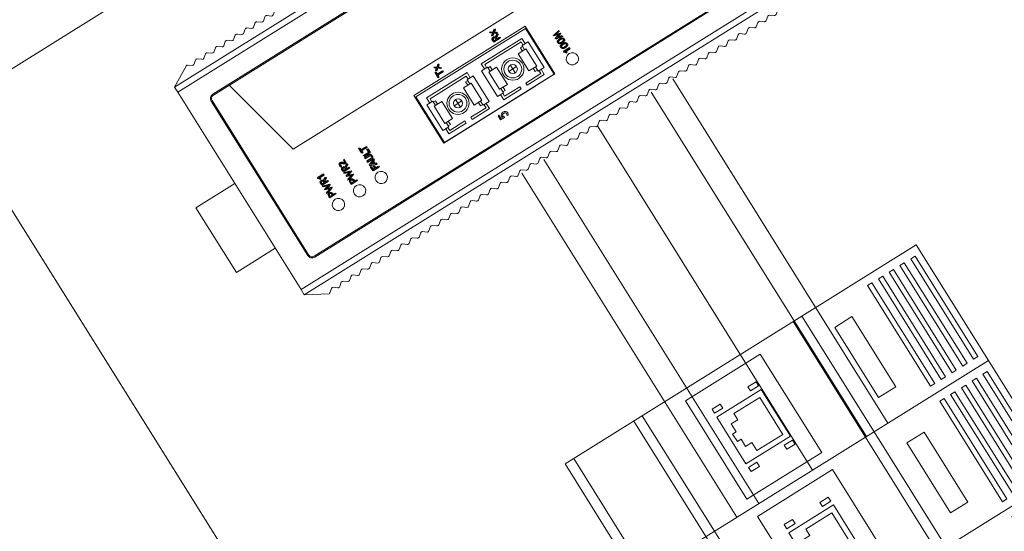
# Model space of a CAD drawing. Header units: metres. Extents: x 0 to 8443948, y 0 to 5887002.
# Tile 234 of 256: x 8443850.69 to 8443862.87, y 5886673.99 to 5886680.32. Entities that reach past the tile are written whole.
import ezdxf
from ezdxf.enums import TextEntityAlignment as Align

# ---------------------------------------------------------------- set-up
doc = ezdxf.new("R2010")
doc.units = ezdxf.units.M
doc.header["$MEASUREMENT"] = 0
doc.linetypes.add('DASHED', pattern=[19.05, 12.7, -6.35])
doc.layers.get('0').update_dxf_attribs({"color": 250, "linetype": 'CONTINUOUS', "lineweight": 5})
doc.layers.add('___H_1', color=160, linetype='CONTINUOUS')
doc.layers.add('RACK', color=7, linetype='CONTINUOUS', lineweight=5, transparency=0.75)
doc.layers.add('światłowód', color=7, linetype='DASHED', lineweight=30)
doc.styles.add('romans', font='romans.shx')
doc.styles.get("Standard").update_dxf_attribs({"font": 'Working1250', "width": 0.75})

# ---------------------------------------------------------------- blocks, each defined once
blk = doc.blocks.new('RJ45DIN')
at = {"color": 0, "linetype": 'Continuous'}
for p, q in [((5460.15, 2751.09), (5459.2, 2751.09)), ((5460.15, 2751.09), (5459.2, 2751.09)), ((5459.2, 2749.18), (5459.2, 2751.09)), ((5459.2, 2749.18), (5459.2, 2751.09)), ((5460.15, 2749.18), (5460.15, 2751.09)), ((5460.15, 2749.18), (5460.15, 2751.09)), ((5472.73, 2751.09), (5472.73, 2749.18)), ((5473.69, 2751.09), (5472.73, 2751.09)), ((5472.73, 2751.09), (5472.73, 2749.18)), ((5473.69, 2751.09), (5472.73, 2751.09)), ((5473.69, 2749.18), (5473.69, 2751.09)), ((5473.69, 2749.18), (5473.69, 2751.09)), ((5459.2, 2749.18), (5460.15, 2749.18)), ((5459.2, 2749.18), (5460.15, 2749.18)), ((5472.73, 2749.18), (5473.69, 2749.18)), ((5472.73, 2749.18), (5473.69, 2749.18)), ((5460.15, 2742.81), (5459.2, 2742.81)), ((5460.15, 2742.81), (5459.2, 2742.81)), ((5459.2, 2740.89), (5459.2, 2742.81)), ((5459.2, 2740.89), (5459.2, 2742.81)), ((5460.15, 2740.89), (5460.15, 2742.81)), ((5460.15, 2740.89), (5460.15, 2742.81)), ((5472.73, 2742.81), (5472.73, 2740.89)), ((5473.69, 2742.81), (5472.73, 2742.81)), ((5472.73, 2742.81), (5472.73, 2740.89)), ((5473.69, 2742.81), (5472.73, 2742.81)), ((5473.69, 2740.89), (5473.69, 2742.81)), ((5473.69, 2740.89), (5473.69, 2742.81)), ((5459.2, 2740.89), (5460.15, 2740.89)), ((5459.2, 2740.89), (5460.15, 2740.89)), ((5472.73, 2740.89), (5473.69, 2740.89)), ((5472.73, 2740.89), (5473.69, 2740.89))]:
    blk.add_line(p, q, dxfattribs=at)
at = {"color": 0}
for points in [[(5453.04, 2792.07), (5453.04, 2710.67), (5479.84, 2710.67), (5479.84, 2792.07), (5453.04, 2792.07)], [(5453.04, 2765.57), (5479.84, 2765.57)], [(5453.04, 2763.57), (5479.84, 2763.57)], [(5455.04, 2754.67), (5477.84, 2754.67), (5477.84, 2737.32), (5455.04, 2737.32), (5455.04, 2754.67)], [(5453.04, 2728.57), (5479.84, 2728.57)], [(5453.04, 2726.57), (5479.84, 2726.57)], [(5453.04, 2712.67), (5479.84, 2712.67)]]:
    blk.add_lwpolyline(points, dxfattribs=at)
for points in [[(5454.78, 2790.72), (5478.11, 2790.72), (5478.11, 2789.72), (5454.78, 2789.72)], [(5454.78, 2788.22), (5478.11, 2788.22), (5478.11, 2787.22), (5454.78, 2787.22)], [(5454.78, 2785.72), (5478.11, 2785.72), (5478.11, 2784.72), (5454.78, 2784.72)], [(5454.78, 2783.22), (5478.11, 2783.22), (5478.11, 2782.22), (5454.78, 2782.22)], [(5454.78, 2780.72), (5478.11, 2780.72), (5478.11, 2779.72), (5454.78, 2779.72)], [(5458.32, 2773.87), (5474.57, 2773.87), (5474.57, 2769.87), (5458.32, 2769.87)]]:
    blk.add_lwpolyline(points, close=True, dxfattribs=at)
at = {"layer": 'RACK', "color": 0, "linetype": 'Continuous'}
for p, q in [((5471.86, 2751.16), (5461.03, 2751.16)), ((5461.03, 2751.16), (5461.03, 2740.82)), ((5470.77, 2750.06), (5462.21, 2750.06)), ((5462.21, 2750.06), (5462.21, 2744.06)), ((5470.77, 2744.06), (5470.77, 2750.06)), ((5471.86, 2740.82), (5471.86, 2751.16)), ((5462.21, 2744.06), (5463.68, 2744.06)), ((5463.68, 2744.06), (5463.68, 2742.56)), ((5468.89, 2744.06), (5470.77, 2744.06)), ((5468.89, 2742.56), (5468.89, 2744.06)), ((5463.68, 2742.56), (5465.51, 2742.56)), ((5465.51, 2742.56), (5465.51, 2741.73)), ((5467.25, 2741.73), (5467.25, 2742.6)), ((5467.25, 2742.6), (5468.89, 2742.56)), ((5461.03, 2740.82), (5471.86, 2740.82)), ((5465.51, 2741.73), (5467.25, 2741.73))]:
    blk.add_line(p, q, dxfattribs=at)
blk = doc.blocks.new('A$C025A22F5')
for p, q in [((4.25, 3.59), (0, 1.19)), ((4.46, 3.53), (5.19, 2.97)), ((5.62, 2.96), (6.33, 3.52)), ((6.76, 3.53), (7.49, 2.97)), ((7.92, 2.96), (8.63, 3.52)), ((9.06, 3.53), (9.79, 2.97)), ((10.22, 2.96), (10.93, 3.52)), ((11.36, 3.53), (12.09, 2.97)), ((12.52, 2.96), (13.23, 3.52)), ((13.66, 3.53), (14.39, 2.97)), ((14.82, 2.96), (15.53, 3.52)), ((15.96, 3.53), (16.69, 2.97)), ((17.12, 2.96), (17.83, 3.52)), ((18.26, 3.53), (18.99, 2.97)), ((19.42, 2.96), (20.13, 3.52)), ((20.56, 3.53), (21.29, 2.97)), ((21.72, 2.96), (22.43, 3.52)), ((22.86, 3.53), (23.59, 2.97)), ((24.02, 2.96), (24.73, 3.52)), ((25.16, 3.53), (25.89, 2.97)), ((26.32, 2.96), (27.03, 3.52)), ((27.46, 3.53), (28.19, 2.97)), ((28.62, 2.96), (29.33, 3.52)), ((29.76, 3.53), (30.49, 2.97)), ((30.92, 2.96), (31.63, 3.52)), ((32.06, 3.53), (32.79, 2.97)), ((33.22, 2.96), (33.93, 3.52)), ((34.36, 3.53), (35.09, 2.97)), ((35.52, 2.96), (36.23, 3.52)), ((36.66, 3.53), (37.39, 2.97)), ((37.82, 2.96), (38.53, 3.52)), ((38.96, 3.53), (39.69, 2.97)), ((40.12, 2.96), (40.83, 3.52)), ((41.26, 3.53), (41.99, 2.97)), ((42.42, 2.96), (43.13, 3.52)), ((43.56, 3.53), (44.29, 2.97)), ((44.72, 2.96), (45.43, 3.52)), ((45.86, 3.53), (46.59, 2.97)), ((47.02, 2.96), (47.73, 3.52)), ((48.16, 3.53), (48.89, 2.97)), ((49.32, 2.96), (50.03, 3.52)), ((50.46, 3.53), (51.19, 2.97)), ((51.62, 2.96), (52.33, 3.52)), ((52.76, 3.53), (53.49, 2.97)), ((53.92, 2.96), (54.63, 3.52)), ((55.06, 3.53), (55.79, 2.97)), ((56.22, 2.96), (56.93, 3.52)), ((57.36, 3.53), (58.09, 2.97)), ((58.52, 2.96), (59.23, 3.52)), ((59.66, 3.53), (60.39, 2.97)), ((60.82, 2.96), (61.53, 3.52)), ((61.96, 3.53), (62.69, 2.97)), ((63.12, 2.96), (63.83, 3.52)), ((64.26, 3.53), (64.99, 2.97)), ((65.42, 2.96), (66.13, 3.52)), ((66.56, 3.53), (67.29, 2.97)), ((67.72, 2.96), (68.43, 3.52)), ((68.86, 3.53), (69.59, 2.97)), ((70.02, 2.96), (70.73, 3.52)), ((71.16, 3.53), (71.89, 2.97)), ((72.32, 2.96), (73.03, 3.52)), ((73.46, 3.53), (74.19, 2.97)), ((74.62, 2.96), (75.33, 3.52)), ((75.76, 3.53), (76.49, 2.97)), ((76.92, 2.96), (77.63, 3.52)), ((78.06, 3.53), (78.79, 2.97)), ((79.22, 2.96), (79.93, 3.52)), ((80.36, 3.53), (81.09, 2.97)), ((81.52, 2.96), (82.23, 3.52)), ((82.66, 3.53), (83.39, 2.97)), ((83.82, 2.96), (84.53, 3.52)), ((84.96, 3.53), (85.69, 2.97)), ((86.12, 2.96), (86.83, 3.52)), ((87.26, 3.53), (87.99, 2.97)), ((88.42, 2.96), (89.13, 3.52)), ((89.56, 3.53), (90.29, 2.97)), ((90.72, 2.96), (91.43, 3.52)), ((91.86, 3.53), (92.59, 2.97)), ((93.02, 2.96), (93.73, 3.52)), ((94.16, 3.53), (94.89, 2.97)), ((95.32, 2.96), (96.03, 3.52)), ((96.46, 3.53), (97.19, 2.97)), ((97.62, 2.96), (98.33, 3.52)), ((98.76, 3.53), (99.49, 2.97)), ((99.92, 2.96), (100.63, 3.52)), ((101.06, 3.53), (101.79, 2.97)), ((102.22, 2.96), (102.93, 3.52)), ((103.36, 3.53), (104.09, 2.97)), ((104.52, 2.96), (105.23, 3.52)), ((105.66, 3.53), (106.39, 2.97)), ((106.82, 2.96), (107.53, 3.52)), ((107.96, 3.53), (108.69, 2.97)), ((109.12, 2.96), (109.83, 3.52)), ((110.26, 3.53), (110.99, 2.97)), ((111.42, 2.96), (112.13, 3.52)), ((112.56, 3.53), (113.29, 2.97)), ((113.72, 2.96), (114.43, 3.52)), ((114.86, 3.53), (115.59, 2.97)), ((116.02, 2.96), (116.73, 3.52)), ((117.16, 3.53), (117.89, 2.97)), ((118.32, 2.96), (119.03, 3.52)), ((119.46, 3.53), (120.19, 2.97)), ((120.62, 2.96), (121.33, 3.52)), ((121.76, 3.53), (122.49, 2.97)), ((122.92, 2.96), (123.63, 3.52)), ((124.06, 3.53), (124.79, 2.97)), ((125.22, 2.96), (125.93, 3.52)), ((126.36, 3.53), (127.09, 2.97)), ((127.52, 2.96), (128.23, 3.52)), ((128.66, 3.53), (129.39, 2.97)), ((129.82, 2.96), (130.53, 3.52)), ((130.75, 3.59), (135, 1.19)), ((135, 1.19), (0, 1.19)), ((0, 0), (0, 1.19)), ((135, 0), (135, 1.19)), ((135, 0), (0, 0))]:
    blk.add_line(p, q)
for centre, start, end in [((4.25, 3.19), 59.0362, 90), ((5.41, 3.3), 236.1619, 300.9638), ((6.55, 3.19), 90, 124.1798), ((6.55, 3.19), 59.0362, 90), ((7.71, 3.3), 236.1619, 300.9638), ((8.85, 3.19), 90, 124.1798), ((8.85, 3.19), 59.0362, 90), ((10.01, 3.3), 236.1619, 300.9638), ((11.15, 3.19), 90, 124.1798), ((11.15, 3.19), 59.0362, 90), ((12.31, 3.3), 236.1619, 300.9638), ((13.45, 3.19), 90, 124.1798), ((13.45, 3.19), 59.0362, 90), ((14.61, 3.3), 236.1619, 300.9638), ((15.75, 3.19), 90, 124.1798), ((15.75, 3.19), 59.0362, 90), ((16.91, 3.3), 236.1619, 300.9638), ((18.05, 3.19), 90, 124.1798), ((18.05, 3.19), 59.0362, 90), ((19.21, 3.3), 236.1619, 300.9638), ((20.35, 3.19), 90, 124.1798), ((20.35, 3.19), 59.0362, 90), ((21.51, 3.3), 236.1619, 300.9638), ((22.65, 3.19), 90, 124.1798), ((22.65, 3.19), 59.0362, 90), ((23.81, 3.3), 236.1619, 300.9638), ((24.95, 3.19), 90, 124.1798), ((24.95, 3.19), 59.0362, 90), ((26.11, 3.3), 236.1619, 300.9638), ((27.25, 3.19), 90, 124.1798), ((27.25, 3.19), 59.0362, 90), ((28.41, 3.3), 236.1619, 300.9638), ((29.55, 3.19), 90, 124.1798), ((29.55, 3.19), 59.0362, 90), ((30.71, 3.3), 236.1619, 300.9638), ((31.85, 3.19), 90, 124.1798), ((31.85, 3.19), 59.0362, 90), ((33.01, 3.3), 236.1619, 300.9638), ((34.15, 3.19), 90, 124.1798), ((34.15, 3.19), 59.0362, 90), ((35.31, 3.3), 236.1619, 300.9638), ((36.45, 3.19), 90, 124.1798), ((36.45, 3.19), 59.0362, 90), ((37.61, 3.3), 236.1619, 300.9638), ((38.75, 3.19), 90, 124.1798), ((38.75, 3.19), 59.0362, 90), ((39.91, 3.3), 236.1619, 300.9638), ((41.05, 3.19), 90, 124.1798), ((41.05, 3.19), 59.0362, 90), ((42.21, 3.3), 236.1619, 300.9638), ((43.35, 3.19), 90, 124.1798), ((43.35, 3.19), 59.0362, 90), ((44.51, 3.3), 236.1619, 300.9638), ((45.65, 3.19), 90, 124.1798), ((45.65, 3.19), 59.0362, 90), ((46.81, 3.3), 236.1619, 300.9638), ((47.95, 3.19), 90, 124.1798), ((47.95, 3.19), 59.0362, 90), ((49.11, 3.3), 236.1619, 300.9638), ((50.25, 3.19), 90, 124.1798), ((50.25, 3.19), 59.0362, 90), ((51.41, 3.3), 236.1619, 300.9638), ((52.55, 3.19), 90, 124.1798), ((52.55, 3.19), 59.0362, 90), ((53.71, 3.3), 236.1619, 300.9638), ((54.85, 3.19), 90, 124.1798), ((54.85, 3.19), 59.0362, 90), ((56.01, 3.3), 236.1619, 300.9638), ((57.15, 3.19), 90, 124.1798), ((57.15, 3.19), 59.0362, 90), ((58.31, 3.3), 236.1619, 300.9638), ((59.45, 3.19), 90, 124.1798), ((59.45, 3.19), 59.0362, 90), ((60.61, 3.3), 236.1619, 300.9638), ((61.75, 3.19), 90, 124.1798), ((61.75, 3.19), 59.0362, 90), ((62.91, 3.3), 236.1619, 300.9638), ((64.05, 3.19), 90, 124.1798), ((64.05, 3.19), 59.0362, 90), ((65.21, 3.3), 236.1619, 300.9638), ((66.35, 3.19), 90, 124.1798), ((66.35, 3.19), 59.0362, 90), ((67.51, 3.3), 236.1619, 300.9638), ((68.65, 3.19), 90, 124.1798), ((68.65, 3.19), 59.0362, 90), ((69.81, 3.3), 236.1619, 300.9638), ((70.95, 3.19), 90, 124.1798), ((70.95, 3.19), 59.0362, 90), ((72.11, 3.3), 236.1619, 300.9638), ((73.25, 3.19), 90, 124.1798), ((73.25, 3.19), 59.0362, 90), ((74.41, 3.3), 236.1619, 300.9638), ((75.55, 3.19), 90, 124.1798), ((75.55, 3.19), 59.0362, 90), ((76.71, 3.3), 236.1619, 300.9638), ((77.85, 3.19), 90, 124.1798), ((77.85, 3.19), 59.0362, 90), ((79.01, 3.3), 236.1619, 300.9638), ((80.15, 3.19), 90, 124.1798), ((80.15, 3.19), 59.0362, 90), ((81.31, 3.3), 236.1619, 300.9638), ((82.45, 3.19), 90, 124.1798), ((82.45, 3.19), 59.0362, 90), ((83.61, 3.3), 236.1619, 300.9638), ((84.75, 3.19), 90, 124.1798), ((84.75, 3.19), 59.0362, 90), ((85.91, 3.3), 236.1619, 300.9638), ((87.05, 3.19), 90, 124.1798), ((87.05, 3.19), 59.0362, 90), ((88.21, 3.3), 236.1619, 300.9638), ((89.35, 3.19), 90, 124.1798), ((89.35, 3.19), 59.0362, 90), ((90.51, 3.3), 236.1619, 300.9638), ((91.65, 3.19), 90, 124.1798), ((91.65, 3.19), 59.0362, 90), ((92.81, 3.3), 236.1619, 300.9638), ((93.95, 3.19), 90, 124.1798), ((93.95, 3.19), 59.0362, 90), ((95.11, 3.3), 236.1619, 300.9638), ((96.25, 3.19), 90, 124.1798), ((96.25, 3.19), 59.0362, 90), ((97.41, 3.3), 236.1619, 300.9638), ((98.55, 3.19), 90, 124.1798), ((98.55, 3.19), 59.0362, 90), ((99.71, 3.3), 236.1619, 300.9638), ((100.85, 3.19), 90, 124.1798), ((100.85, 3.19), 59.0362, 90), ((102.01, 3.3), 236.1619, 300.9638), ((103.15, 3.19), 90, 124.1798), ((103.15, 3.19), 59.0362, 90), ((104.31, 3.3), 236.1619, 300.9638), ((105.45, 3.19), 90, 124.1798), ((105.45, 3.19), 59.0362, 90), ((106.61, 3.3), 236.1619, 300.9638), ((107.75, 3.19), 90, 124.1798), ((107.75, 3.19), 59.0362, 90), ((108.91, 3.3), 236.1619, 300.9638), ((110.05, 3.19), 90, 124.1798), ((110.05, 3.19), 59.0362, 90), ((111.21, 3.3), 236.1619, 300.9638), ((112.35, 3.19), 90, 124.1798), ((112.35, 3.19), 59.0362, 90), ((113.51, 3.3), 236.1619, 300.9638), ((114.65, 3.19), 90, 124.1798), ((114.65, 3.19), 59.0362, 90), ((115.81, 3.3), 236.1619, 300.9638), ((116.95, 3.19), 90, 124.1798), ((116.95, 3.19), 59.0362, 90), ((118.11, 3.3), 236.1619, 300.9638), ((119.25, 3.19), 90, 124.1798), ((119.25, 3.19), 59.0362, 90), ((120.41, 3.3), 236.1619, 300.9638), ((121.55, 3.19), 90, 124.1798), ((121.55, 3.19), 59.0362, 90), ((122.71, 3.3), 236.1619, 300.9638), ((123.85, 3.19), 90, 124.1798), ((123.85, 3.19), 59.0362, 90), ((125.01, 3.3), 236.1619, 300.9638), ((126.15, 3.19), 90, 124.1798), ((126.15, 3.19), 59.0362, 90), ((127.31, 3.3), 236.1619, 300.9638), ((128.45, 3.19), 90, 124.1798), ((128.45, 3.19), 59.0362, 90), ((129.61, 3.3), 236.1619, 300.9638), ((130.75, 3.19), 90, 124.1798)]:
    blk.add_arc(centre, 0.4, start, end)
blk = doc.blocks.new('AI9-BLK41')
at = {"layer": '___H_1', "color": 7}
blk.add_lwpolyline([(-0.05, -0.74), (-0.1, -0.74), (-0.46, 0.25), (-0.79, -0.74), (-0.84, -0.74), (-1.3, 0.71), (-1.09, 0.71), (-0.81, -0.28), (-0.48, 0.71), (-0.41, 0.71), (-0.1, -0.28), (0.2, 0.71), (0.41, 0.71)], close=True, dxfattribs=at)
for points, knots in [([(-1.96, -0.18), (-1.57, -0.18), (-1.4, 0), (-1.4, 0.3), (-1.4, 0.58), (-1.6, 0.71), (-2.03, 0.71), (-2.06, 0.71), (-2.16, 0.71), (-2.31, 0.71), (-2.31, 0.71), (-2.31, -0.71), (-2.31, -0.71), (-2.31, -0.71), (-2.11, -0.71), (-2.11, -0.71), (-2.11, -0.71), (-2.11, -0.15), (-2.11, -0.15), (-2.03, -0.15), (-1.98, -0.18), (-1.96, -0.18)], [0, 0, 0, 0, 1, 1, 1, 2, 2, 2, 3, 3, 3, 4, 4, 4, 5, 5, 5, 6, 6, 6, 7, 7, 7, 7]), ([(-2.01, 0.56), (-1.73, 0.56), (-1.6, 0.46), (-1.6, 0.28), (-1.6, 0.1), (-1.73, 0), (-1.98, 0), (-1.98, 0), (-2.03, 0), (-2.11, 0.03), (-2.11, 0.03), (-2.11, 0.53), (-2.11, 0.53), (-2.06, 0.53), (-2.03, 0.56), (-2.01, 0.56), (-2.01, 0.56), (-2.01, 0.56), (-2.01, 0.56)], [0, 0, 0, 0, 1, 1, 1, 2, 2, 2, 3, 3, 3, 4, 4, 4, 5, 5, 5, 6, 6, 6, 6]), ([(1.6, -0.71), (1.6, -0.71), (1.19, -0.05), (1.19, -0.05), (1.27, -0.03), (1.32, 0), (1.4, 0.08), (1.45, 0.15), (1.47, 0.23), (1.47, 0.33), (1.47, 0.58), (1.3, 0.74), (0.94, 0.74), (0.91, 0.74), (0.84, 0.74), (0.74, 0.71), (0.64, 0.71), (0.58, 0.71), (0.58, 0.71), (0.58, 0.71), (0.58, -0.71), (0.58, -0.71), (0.58, -0.71), (0.79, -0.71), (0.79, -0.71), (0.79, -0.71), (0.79, -0.08), (0.79, -0.08), (0.89, -0.1), (0.94, -0.1), (0.99, -0.1), (0.99, -0.1), (1.37, -0.71), (1.37, -0.71), (1.37, -0.71), (1.6, -0.71), (1.6, -0.71)], [0, 0, 0, 0, 1, 1, 1, 2, 2, 2, 3, 3, 3, 4, 4, 4, 5, 5, 5, 6, 6, 6, 7, 7, 7, 8, 8, 8, 9, 9, 9, 10, 10, 10, 11, 11, 11, 12, 12, 12, 12]), ([(0.89, 0.56), (1.02, 0.56), (1.12, 0.53), (1.17, 0.51), (1.24, 0.46), (1.27, 0.41), (1.27, 0.33), (1.27, 0.23), (1.24, 0.15), (1.17, 0.13), (1.12, 0.08), (1.04, 0.08), (0.91, 0.08), (0.86, 0.08), (0.84, 0.08), (0.79, 0.08), (0.79, 0.08), (0.79, 0.53), (0.79, 0.53), (0.84, 0.53), (0.89, 0.56), (0.89, 0.56), (0.89, 0.56), (0.89, 0.56), (0.89, 0.56)], [0, 0, 0, 0, 1, 1, 1, 2, 2, 2, 3, 3, 3, 4, 4, 4, 5, 5, 5, 6, 6, 6, 7, 7, 7, 8, 8, 8, 8]), ([(2.11, -0.71), (2.11, -0.71), (2.11, 0.38), (2.11, 0.38), (2.11, 0.38), (1.8, 0.2), (1.8, 0.2), (1.8, 0.2), (1.8, 0.38), (1.8, 0.38), (1.88, 0.41), (1.96, 0.46), (2.06, 0.53), (2.13, 0.58), (2.21, 0.66), (2.26, 0.71), (2.26, 0.71), (2.31, 0.71), (2.31, 0.71), (2.31, 0.71), (2.31, -0.71), (2.31, -0.71), (2.31, -0.71), (2.11, -0.71), (2.11, -0.71)], [0, 0, 0, 0, 1, 1, 1, 2, 2, 2, 3, 3, 3, 4, 4, 4, 5, 5, 5, 6, 6, 6, 7, 7, 7, 8, 8, 8, 8])]:
    blk.add_open_spline(points, degree=3, knots=knots, dxfattribs=at)
blk = doc.blocks.new('AI9-BLK40')
at = {"layer": '___H_1', "color": 7}
blk.add_lwpolyline([(-0.19, -0.72), (-0.24, -0.72), (-0.6, 0.24), (-0.93, -0.72), (-0.98, -0.72), (-1.44, 0.7), (-1.23, 0.7), (-0.95, -0.29), (-0.62, 0.7), (-0.55, 0.7), (-0.24, -0.29), (0.06, 0.7), (0.27, 0.7)], close=True, dxfattribs=at)
for points, knots in [([(-2.1, -0.19), (-1.71, -0.19), (-1.54, -0.01), (-1.54, 0.29), (-1.54, 0.57), (-1.74, 0.7), (-2.17, 0.7), (-2.2, 0.7), (-2.3, 0.7), (-2.45, 0.7), (-2.45, 0.7), (-2.45, -0.72), (-2.45, -0.72), (-2.45, -0.72), (-2.25, -0.72), (-2.25, -0.72), (-2.25, -0.72), (-2.25, -0.17), (-2.25, -0.17), (-2.17, -0.17), (-2.12, -0.19), (-2.1, -0.19)], [0, 0, 0, 0, 1, 1, 1, 2, 2, 2, 3, 3, 3, 4, 4, 4, 5, 5, 5, 6, 6, 6, 7, 7, 7, 7]), ([(-2.15, 0.55), (-1.87, 0.55), (-1.74, 0.44), (-1.74, 0.27), (-1.74, 0.09), (-1.87, -0.01), (-2.12, -0.01), (-2.12, -0.01), (-2.17, -0.01), (-2.25, 0.01), (-2.25, 0.01), (-2.25, 0.52), (-2.25, 0.52), (-2.2, 0.55), (-2.17, 0.55), (-2.15, 0.55), (-2.15, 0.55), (-2.15, 0.55), (-2.15, 0.55)], [0, 0, 0, 0, 1, 1, 1, 2, 2, 2, 3, 3, 3, 4, 4, 4, 5, 5, 5, 6, 6, 6, 6]), ([(1.46, -0.72), (1.46, -0.72), (1.05, -0.06), (1.05, -0.06), (1.13, -0.04), (1.18, -0.01), (1.26, 0.06), (1.31, 0.14), (1.33, 0.22), (1.33, 0.32), (1.33, 0.57), (1.16, 0.72), (0.8, 0.72), (0.77, 0.72), (0.7, 0.72), (0.6, 0.7), (0.5, 0.7), (0.44, 0.7), (0.44, 0.7), (0.44, 0.7), (0.44, -0.72), (0.44, -0.72), (0.44, -0.72), (0.65, -0.72), (0.65, -0.72), (0.65, -0.72), (0.65, -0.09), (0.65, -0.09), (0.75, -0.11), (0.8, -0.11), (0.85, -0.11), (0.85, -0.11), (1.23, -0.72), (1.23, -0.72), (1.23, -0.72), (1.46, -0.72), (1.46, -0.72)], [0, 0, 0, 0, 1, 1, 1, 2, 2, 2, 3, 3, 3, 4, 4, 4, 5, 5, 5, 6, 6, 6, 7, 7, 7, 8, 8, 8, 9, 9, 9, 10, 10, 10, 11, 11, 11, 12, 12, 12, 12]), ([(0.75, 0.55), (0.88, 0.55), (0.98, 0.52), (1.03, 0.5), (1.1, 0.44), (1.13, 0.39), (1.13, 0.32), (1.13, 0.22), (1.1, 0.14), (1.03, 0.11), (0.98, 0.06), (0.9, 0.06), (0.77, 0.06), (0.72, 0.06), (0.7, 0.06), (0.65, 0.06), (0.65, 0.06), (0.65, 0.52), (0.65, 0.52), (0.7, 0.55), (0.75, 0.55), (0.75, 0.55), (0.75, 0.55), (0.75, 0.55), (0.75, 0.55)], [0, 0, 0, 0, 1, 1, 1, 2, 2, 2, 3, 3, 3, 4, 4, 4, 5, 5, 5, 6, 6, 6, 7, 7, 7, 8, 8, 8, 8]), ([(1.54, -0.72), (1.54, -0.72), (1.54, -0.67), (1.54, -0.67), (1.54, -0.67), (1.99, 0.01), (1.99, 0.01), (2.1, 0.14), (2.15, 0.27), (2.15, 0.37), (2.15, 0.5), (2.07, 0.57), (1.92, 0.57), (1.87, 0.57), (1.82, 0.55), (1.77, 0.52), (1.71, 0.5), (1.69, 0.47), (1.66, 0.42), (1.66, 0.42), (1.54, 0.52), (1.54, 0.52), (1.56, 0.57), (1.61, 0.62), (1.66, 0.67), (1.74, 0.7), (1.82, 0.72), (1.92, 0.72), (2.04, 0.72), (2.15, 0.7), (2.22, 0.62), (2.3, 0.57), (2.35, 0.47), (2.35, 0.37), (2.35, 0.27), (2.3, 0.11), (2.2, -0.04), (2.2, -0.04), (1.87, -0.55), (1.87, -0.55), (1.87, -0.55), (2.45, -0.55), (2.45, -0.55), (2.45, -0.55), (2.45, -0.72), (2.45, -0.72), (2.45, -0.72), (1.54, -0.72), (1.54, -0.72)], [0, 0, 0, 0, 1, 1, 1, 2, 2, 2, 3, 3, 3, 4, 4, 4, 5, 5, 5, 6, 6, 6, 7, 7, 7, 8, 8, 8, 9, 9, 9, 10, 10, 10, 11, 11, 11, 12, 12, 12, 13, 13, 13, 14, 14, 14, 15, 15, 15, 16, 16, 16, 16])]:
    blk.add_open_spline(points, degree=3, knots=knots, dxfattribs=at)
blk = doc.blocks.new('AI9-BLK39')
at = {"layer": '___H_1', "color": 7}
for points in [[(-2.41, 0.52), (-2.41, 0.14), (-1.91, 0.14), (-1.91, -0.04), (-2.41, -0.04), (-2.41, -0.72), (-2.62, -0.72), (-2.62, 0.7), (-1.7, 0.7), (-1.7, 0.52)], [(-0.71, -0.72), (-1.24, 0.72), (-1.32, 0.72), (-1.91, -0.72), (-1.68, -0.72), (-1.57, -0.42), (-1.02, -0.42), (-0.91, -0.72)], [(-1.09, -0.27), (-1.52, -0.27), (-1.3, 0.34), (-1.09, -0.27)], [(0.76, -0.72), (0.76, 0.7), (0.97, 0.7), (0.97, -0.55), (1.63, -0.55), (1.63, -0.72)], [(2.13, 0.52), (2.13, -0.72), (1.93, -0.72), (1.93, 0.52), (1.47, 0.52), (1.47, 0.7), (2.62, 0.7), (2.62, 0.52)]]:
    blk.add_lwpolyline(points, close=True, dxfattribs=at)
blk.add_open_spline([(-0.56, 0.7), (-0.56, 0.7), (-0.36, 0.7), (-0.36, 0.7), (-0.36, 0.7), (-0.36, -0.27), (-0.36, -0.27), (-0.36, -0.34), (-0.33, -0.42), (-0.28, -0.47), (-0.2, -0.52), (-0.13, -0.57), (-0.05, -0.57), (0.05, -0.57), (0.13, -0.52), (0.18, -0.47), (0.25, -0.42), (0.28, -0.34), (0.28, -0.27), (0.28, -0.27), (0.28, 0.7), (0.28, 0.7), (0.28, 0.7), (0.48, 0.7), (0.48, 0.7), (0.48, 0.7), (0.48, -0.29), (0.48, -0.29), (0.48, -0.42), (0.43, -0.55), (0.33, -0.62), (0.25, -0.7), (0.13, -0.72), (-0.05, -0.72), (-0.2, -0.72), (-0.33, -0.7), (-0.41, -0.62), (-0.51, -0.55), (-0.56, -0.42), (-0.56, -0.29), (-0.56, -0.29), (-0.56, 0.7), (-0.56, 0.7)], degree=3, knots=[0, 0, 0, 0, 1, 1, 1, 2, 2, 2, 3, 3, 3, 4, 4, 4, 5, 5, 5, 6, 6, 6, 7, 7, 7, 8, 8, 8, 9, 9, 9, 10, 10, 10, 11, 11, 11, 12, 12, 12, 13, 13, 13, 14, 14, 14, 14], dxfattribs=at)
blk = doc.blocks.new('AI9-BLK12')
at = {"layer": '___H_1', "color": 7}
for points in [[(-0.46, 0.55), (-0.46, -0.72), (-0.66, -0.72), (-0.66, 0.55), (-1.14, 0.55), (-1.14, 0.72), (0.05, 0.72), (0.05, 0.55)], [(0.91, -0.72), (0.64, -0.34), (0.33, -0.72), (0.1, -0.72), (0.51, -0.17), (0.15, 0.34), (0.36, 0.34), (0.64, -0.01), (0.89, 0.34), (1.09, 0.34), (0.74, -0.17), (1.14, -0.72)]]:
    blk.add_lwpolyline(points, close=True, dxfattribs=at)
blk = doc.blocks.new('AI9-BLK11')
at = {"layer": '___H_1', "color": 7}
blk.add_lwpolyline([(0.84, -0.74), (0.56, -0.33), (0.28, -0.74), (0.05, -0.74), (0.43, -0.18), (0.08, 0.33), (0.28, 0.33), (0.56, -0.03), (0.81, 0.33), (1.04, 0.33), (0.66, -0.18), (1.07, -0.74)], close=True, dxfattribs=at)
for points, knots in [([(0, -0.74), (0, -0.74), (-0.43, -0.05), (-0.43, -0.05), (-0.36, -0.05), (-0.3, 0), (-0.23, 0.08), (-0.18, 0.15), (-0.15, 0.23), (-0.15, 0.33), (-0.15, 0.61), (-0.33, 0.74), (-0.69, 0.74), (-0.74, 0.74), (-0.81, 0.74), (-0.91, 0.74), (-1.02, 0.74), (-1.07, 0.74), (-1.07, 0.74), (-1.07, 0.74), (-1.07, -0.74), (-1.07, -0.74), (-1.07, -0.74), (-0.86, -0.74), (-0.86, -0.74), (-0.86, -0.74), (-0.86, -0.1), (-0.86, -0.1), (-0.76, -0.1), (-0.69, -0.1), (-0.64, -0.1), (-0.64, -0.1), (-0.25, -0.74), (-0.25, -0.74), (-0.25, -0.74), (0, -0.74), (0, -0.74)], [0, 0, 0, 0, 1, 1, 1, 2, 2, 2, 3, 3, 3, 4, 4, 4, 5, 5, 5, 6, 6, 6, 7, 7, 7, 8, 8, 8, 9, 9, 9, 10, 10, 10, 11, 11, 11, 12, 12, 12, 12]), ([(-0.74, 0.56), (-0.61, 0.56), (-0.51, 0.56), (-0.46, 0.51), (-0.38, 0.48), (-0.36, 0.41), (-0.36, 0.33), (-0.36, 0.23), (-0.38, 0.18), (-0.46, 0.13), (-0.51, 0.08), (-0.58, 0.08), (-0.71, 0.08), (-0.76, 0.08), (-0.81, 0.08), (-0.86, 0.08), (-0.86, 0.08), (-0.86, 0.56), (-0.86, 0.56), (-0.81, 0.56), (-0.76, 0.56), (-0.74, 0.56), (-0.74, 0.56), (-0.74, 0.56), (-0.74, 0.56)], [0, 0, 0, 0, 1, 1, 1, 2, 2, 2, 3, 3, 3, 4, 4, 4, 5, 5, 5, 6, 6, 6, 7, 7, 7, 8, 8, 8, 8])]:
    blk.add_open_spline(points, degree=3, knots=knots, dxfattribs=at)
blk = doc.blocks.new('AI9-BLK10')
at = {"layer": '___H_1', "color": 7}
blk.add_lwpolyline([(2.1, -0.7), (1.92, 0.22), (1.61, -0.72), (1.56, -0.72), (1.23, 0.22), (1.05, -0.7), (0.85, -0.7), (1.13, 0.72), (1.23, 0.72), (1.59, -0.32), (1.89, 0.72), (1.99, 0.72), (2.27, -0.7)], close=True, dxfattribs=at)
for points in [[(-1.97, -0.7), (-1.97, -0.7), (-1.97, 0.37), (-1.97, 0.37), (-1.97, 0.37), (-2.27, 0.19), (-2.27, 0.19), (-2.27, 0.19), (-2.27, 0.39), (-2.27, 0.39), (-2.2, 0.42), (-2.12, 0.47), (-2.02, 0.55), (-1.94, 0.6), (-1.87, 0.65), (-1.82, 0.72), (-1.82, 0.72), (-1.77, 0.72), (-1.77, 0.72), (-1.77, 0.72), (-1.77, -0.7), (-1.77, -0.7), (-1.77, -0.7), (-1.97, -0.7), (-1.97, -0.7)], [(-1.18, -0.57), (-1.1, -0.67), (-0.98, -0.72), (-0.83, -0.72), (-0.67, -0.72), (-0.55, -0.65), (-0.47, -0.52), (-0.39, -0.39), (-0.34, -0.22), (-0.34, 0.01), (-0.34, 0.29), (-0.39, 0.47), (-0.47, 0.57), (-0.55, 0.67), (-0.65, 0.72), (-0.8, 0.72), (-0.95, 0.72), (-1.08, 0.67), (-1.18, 0.55), (-1.26, 0.42), (-1.31, 0.24), (-1.31, 0.04), (-1.31, -0.27), (-1.26, -0.44), (-1.18, -0.57)], [(-0.83, 0.57), (-0.75, 0.57), (-0.7, 0.55), (-0.67, 0.52), (-0.62, 0.47), (-0.6, 0.42), (-0.57, 0.37), (-0.57, 0.29), (-0.55, 0.19), (-0.55, 0.04), (-0.55, -0.19), (-0.57, -0.34), (-0.62, -0.42), (-0.67, -0.52), (-0.75, -0.55), (-0.85, -0.55), (-1, -0.55), (-1.1, -0.37), (-1.1, 0.04), (-1.1, 0.39), (-1, 0.57), (-0.83, 0.57), (-0.83, 0.57), (-0.83, 0.57), (-0.83, 0.57)], [(-0.06, -0.57), (0.01, -0.67), (0.11, -0.72), (0.27, -0.72), (0.42, -0.72), (0.55, -0.65), (0.62, -0.52), (0.7, -0.39), (0.75, -0.22), (0.75, 0.01), (0.75, 0.29), (0.72, 0.47), (0.62, 0.57), (0.55, 0.67), (0.44, 0.72), (0.29, 0.72), (0.14, 0.72), (0.01, 0.67), (-0.06, 0.55), (-0.17, 0.42), (-0.19, 0.24), (-0.19, 0.04), (-0.19, -0.27), (-0.17, -0.44), (-0.06, -0.57)], [(0.29, 0.57), (0.34, 0.57), (0.39, 0.55), (0.44, 0.52), (0.47, 0.47), (0.5, 0.42), (0.52, 0.37), (0.55, 0.29), (0.55, 0.19), (0.55, 0.04), (0.55, -0.19), (0.52, -0.34), (0.47, -0.42), (0.44, -0.52), (0.37, -0.55), (0.27, -0.55), (0.09, -0.55), (0.01, -0.37), (0.01, 0.04), (0.01, 0.39), (0.09, 0.57), (0.29, 0.57), (0.29, 0.57), (0.29, 0.57), (0.29, 0.57)]]:
    blk.add_open_spline(points, degree=3, knots=[0, 0, 0, 0, 1, 1, 1, 2, 2, 2, 3, 3, 3, 4, 4, 4, 5, 5, 5, 6, 6, 6, 7, 7, 7, 8, 8, 8, 8], dxfattribs=at)
blk = doc.blocks.new('EDS-305-M-SC')
for p, q in [((1.7, 143), (-13.3, 143)), ((-13.3, 143), (-13.3, 134)), ((1.7, 143), (1.7, 134)), ((-22.9, 134), (22.9, 134)), ((-22.9, 134), (-22.9, 0)), ((22.9, 134), (22.9, 0)), ((-26.42, 125.37), (-25.86, 126.08)), ((26.42, 125.37), (25.86, 126.08)), ((-26.43, 120.34), (-25.87, 119.61)), ((26.43, 120.34), (25.87, 119.61)), ((-13.31, 69.33), (-13.31, 94.73)), ((-13.31, 94.73), (-2.66, 94.73)), ((-12.31, 93.08), (-12.31, 89.08)), ((-11.11, 93.08), (-12.31, 93.08)), ((-5.16, 93.78), (-11.11, 93.78)), ((-11.11, 92.38), (-11.11, 93.78)), ((-5.16, 92.38), (-5.16, 93.78)), ((-3.96, 93.08), (-5.16, 93.08)), ((-3.96, 93.08), (-3.96, 83.68)), ((-2.66, 69.33), (-2.66, 94.73)), ((-11.81, 92.58), (-11.81, 89.08)), ((-11.11, 92.58), (-11.81, 92.58)), ((-10.13, 92.38), (-11.11, 92.38)), ((-10.9, 91.88), (-10.9, 92.38)), ((-10.13, 91.88), (-10.9, 91.88)), ((-6.13, 92.68), (-10.13, 92.68)), ((-10.13, 90.88), (-10.13, 92.68)), ((-6.13, 90.88), (-6.13, 92.68)), ((-5.16, 92.38), (-6.13, 92.38)), ((-6.13, 91.88), (-5.36, 91.88)), ((-5.36, 91.88), (-5.36, 92.38)), ((-4.46, 92.58), (-5.16, 92.58)), ((-4.46, 92.58), (-4.46, 84.18)), ((-13.31, 90.23), (-13.31, 73.83)), ((-11.81, 89.08), (-12.31, 89.08)), ((-6.13, 90.88), (-10.13, 90.88)), ((-8.13, 89.28), (-8.13, 87.48)), ((-12.31, 87.68), (-12.31, 83.68)), ((-11.81, 87.68), (-12.31, 87.68)), ((-11.81, 87.68), (-11.81, 84.18)), ((-7.23, 88.38), (-9.03, 88.38)), ((-6.13, 85.88), (-10.13, 85.88)), ((-10.13, 85.88), (-10.13, 84.08)), ((-6.13, 85.88), (-6.13, 84.08)), ((-13.31, 84.13), (-13.31, 79.93)), ((-11.11, 83.68), (-12.31, 83.68)), ((-11.11, 84.18), (-11.81, 84.18)), ((-10.13, 84.38), (-11.11, 84.38)), ((-11.11, 84.38), (-11.11, 82.98)), ((-10.9, 84.88), (-10.9, 84.38)), ((-10.13, 84.88), (-10.9, 84.88)), ((-6.13, 84.08), (-10.13, 84.08)), ((-6.13, 84.88), (-5.36, 84.88)), ((-5.16, 84.38), (-6.13, 84.38)), ((-5.36, 84.88), (-5.36, 84.38)), ((-5.16, 84.38), (-5.16, 82.98)), ((-4.46, 84.18), (-5.16, 84.18)), ((-3.96, 83.68), (-5.16, 83.68)), ((-5.16, 82.98), (-11.11, 82.98)), ((-11.11, 80.38), (-12.31, 80.38)), ((-12.31, 76.38), (-12.31, 80.38)), ((-11.11, 79.88), (-11.81, 79.88)), ((-11.81, 76.38), (-11.81, 79.88)), ((-5.16, 81.08), (-11.11, 81.08)), ((-11.11, 79.68), (-11.11, 81.08)), ((-10.13, 79.68), (-11.11, 79.68)), ((-10.9, 79.18), (-10.9, 79.68)), ((-6.13, 79.98), (-10.13, 79.98)), ((-10.13, 78.18), (-10.13, 79.98)), ((-6.13, 78.18), (-6.13, 79.98)), ((-5.16, 79.68), (-6.13, 79.68)), ((-5.36, 79.18), (-5.36, 79.68)), ((-5.16, 79.68), (-5.16, 81.08)), ((-3.96, 80.38), (-5.16, 80.38)), ((-4.46, 79.88), (-5.16, 79.88)), ((-4.46, 71.48), (-4.46, 79.88)), ((-3.96, 70.98), (-3.96, 80.38)), ((-10.13, 79.18), (-10.9, 79.18)), ((-6.13, 78.18), (-10.13, 78.18)), ((-6.13, 79.18), (-5.36, 79.18)), ((-11.81, 76.38), (-12.31, 76.38)), ((-7.23, 75.68), (-9.03, 75.68)), ((-8.13, 74.78), (-8.13, 76.58)), ((-12.31, 70.98), (-12.31, 74.98)), ((-11.81, 74.98), (-12.31, 74.98)), ((-11.81, 71.48), (-11.81, 74.98)), ((-11.11, 71.68), (-11.11, 70.28)), ((-10.13, 71.68), (-11.11, 71.68)), ((-10.13, 72.18), (-10.9, 72.18)), ((-10.9, 72.18), (-10.9, 71.68)), ((-6.13, 73.18), (-10.13, 73.18)), ((-10.13, 73.18), (-10.13, 71.38)), ((-6.13, 73.18), (-6.13, 71.38)), ((-6.13, 72.18), (-5.36, 72.18)), ((-5.16, 71.68), (-6.13, 71.68)), ((-5.36, 72.18), (-5.36, 71.68)), ((-5.16, 71.68), (-5.16, 70.28)), ((-11.11, 70.98), (-12.31, 70.98)), ((-11.11, 71.48), (-11.81, 71.48)), ((-5.16, 70.28), (-11.11, 70.28)), ((-6.13, 71.38), (-10.13, 71.38)), ((-4.46, 71.48), (-5.16, 71.48)), ((-3.96, 70.98), (-5.16, 70.98)), ((-13.31, 69.33), (-2.66, 69.33))]:
    blk.add_line(p, q)
at = {"linetype": 'Continuous'}
for p, q in [((18.71, 124.67), (1.38, 120.67)), ((1.38, 120.67), (1.38, 46.37))]:
    blk.add_line(p, q, dxfattribs=at)
at = {"flags": 128}
for points in [[(-18.9, 6.56), (-18.9, 128.32, -0.414214), (-17.9, 129.32), (17.91, 129.32, -0.414214), (18.91, 128.32), (18.91, 6.56, -0.414214), (17.91, 5.56), (-17.9, 5.56, -0.414214)], [(-18.7, 6.56), (-18.7, 128.32, -0.414214), (-17.9, 129.12), (17.91, 129.12, -0.414214), (18.71, 128.32), (18.71, 6.56, -0.414214), (17.91, 5.76), (-17.9, 5.76, -0.414214)], [(-18.7, 6.56), (-18.7, 128.32, -0.414214), (-17.9, 129.12), (17.91, 129.12, -0.414214), (18.71, 128.32), (18.71, 6.56, -0.414214), (17.91, 5.76), (-17.9, 5.76, -0.414214)]]:
    blk.add_lwpolyline(points, format="xyb", close=True, dxfattribs=at)
blk.add_lwpolyline([(-2.23, 69.13), (-13.31, 69.13), (-13.31, 94.93), (-2.23, 94.93)], close=True)
for centre, radius in [((-8.13, 88.38), 2.19), ((-8.13, 88.38), 1.75), ((-8.13, 88.38), 0.9), ((-8.13, 75.68), 2.19), ((-8.13, 75.68), 1.75), ((-8.13, 75.68), 0.9)]:
    blk.add_circle(centre, radius)
blk.add_ellipse((-12.58, 118.88), major_axis=(-0.01, -1.22), ratio=0.989491)
for points, knots in [([(-11.3, 113.91), (-11.3, 113.25), (-11.83, 112.71), (-12.52, 112.71), (-13.18, 112.71), (-13.71, 113.25), (-13.71, 113.91), (-13.71, 114.59), (-13.18, 115.13), (-12.52, 115.13), (-11.83, 115.13), (-11.3, 114.59), (-11.3, 113.91)], [0, 0, 0, 0, 1, 1, 1, 2, 2, 2, 3, 3, 3, 4, 4, 4, 4]), ([(-11.32, 108.93), (-11.32, 108.24), (-11.86, 107.71), (-12.54, 107.71), (-13.2, 107.71), (-13.74, 108.24), (-13.74, 108.93), (-13.74, 109.59), (-13.2, 110.12), (-12.54, 110.12), (-11.86, 110.12), (-11.32, 109.59), (-11.32, 108.93)], [0, 0, 0, 0, 1, 1, 1, 2, 2, 2, 3, 3, 3, 4, 4, 4, 4]), ([(-15.24, 82.05), (-15.24, 82.05), (-15.34, 82.13), (-15.34, 82.13), (-15.34, 82.13), (-15.34, 83.02), (-15.34, 83.02), (-15.34, 83.02), (-14.4, 83.02), (-14.4, 83.02), (-14.4, 83.02), (-14.4, 82.82), (-14.4, 82.82), (-14.4, 82.82), (-15.08, 82.82), (-15.08, 82.82), (-15.08, 82.82), (-15.08, 82.36), (-15.08, 82.36), (-15.01, 82.41), (-14.93, 82.44), (-14.83, 82.44), (-14.68, 82.44), (-14.53, 82.38), (-14.45, 82.26), (-14.35, 82.16), (-14.3, 82.03), (-14.3, 81.83), (-14.3, 81.37), (-14.53, 81.11), (-14.93, 81.11), (-15.11, 81.11), (-15.26, 81.17), (-15.36, 81.27), (-15.36, 81.27), (-15.26, 81.47), (-15.26, 81.47), (-15.16, 81.39), (-15.03, 81.34), (-14.93, 81.34), (-14.7, 81.34), (-14.58, 81.5), (-14.58, 81.8), (-14.58, 82.08), (-14.7, 82.21), (-14.93, 82.21), (-15.03, 82.21), (-15.14, 82.16), (-15.24, 82.05)], [0, 0, 0, 0, 1, 1, 1, 2, 2, 2, 3, 3, 3, 4, 4, 4, 5, 5, 5, 6, 6, 6, 7, 7, 7, 8, 8, 8, 9, 9, 9, 10, 10, 10, 11, 11, 11, 12, 12, 12, 13, 13, 13, 14, 14, 14, 15, 15, 15, 16, 16, 16, 16]), ([(-11.4, 64.66), (-11.4, 64), (-11.93, 63.44), (-12.62, 63.44), (-13.28, 63.44), (-13.81, 64), (-13.81, 64.66), (-13.81, 65.32), (-13.28, 65.87), (-12.62, 65.87), (-11.93, 65.87), (-11.4, 65.32), (-11.4, 64.66)], [0, 0, 0, 0, 1, 1, 1, 2, 2, 2, 3, 3, 3, 4, 4, 4, 4])]:
    blk.add_open_spline(points, degree=3, knots=knots)
at = {"xscale": -1, "rotation": 89.99999999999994}
blk.add_blockref('A$C025A22F5', (-22.9, 134), dxfattribs=at)
at = {"rotation": 270}
blk.add_blockref('A$C025A22F5', (22.9, 134), dxfattribs=at)
for name, p in [('AI9-BLK41', (-8.25, 118.91)), ('AI9-BLK40', (-8.11, 113.94)), ('AI9-BLK39', (-7.95, 108.91)), ('AI9-BLK12', (-0.66, 88.29)), ('AI9-BLK11', (-0.58, 75.3)), ('AI9-BLK10', (-8.72, 64.67))]:
    blk.add_blockref(name, p)
blk = doc.blocks.new('VBBBDFG')
at = {"color": 0, "ltscale": 5}
for p, q in [((-438.56, 723.11), (-358.67, 723.11)), ((-438.56, 718.11), (-358.67, 718.11)), ((-358.67, 705.61), (-438.56, 705.61)), ((-358.67, 693.19), (-438.56, 693.19)), ((-358.67, 688.11), (-438.56, 688.11))]:
    blk.add_line(p, q, dxfattribs=at)
blk.add_lwpolyline([(-509.13, 789.69), (-209.07, 789.65), (-209, 489.6), (-509.06, 489.64)], close=True)
at = {"linetype": 'Continuous'}
blk.add_lwpolyline([(-488.57, 599.19), (-322.49, 599.19), (-322.49, 499.44), (-488.57, 499.44)], close=True, dxfattribs=at)
at = {"zscale": 2, "rotation": 180}
blk.add_blockref('EDS-305-M-SC', (-464.99, 773.11), dxfattribs=at)
for p in [(-5838.52, -2045.67), (-5811.72, -2045.67), (-5784.92, -2045.67)]:
    blk.add_blockref('RJ45DIN', p)
at = {"insert": (-620.46, 1213.51), "char_height": 19.8, "attachment_point": 1}
blk.add_mtext_dynamic_manual_height_columns('CCTV3 na słupie nr 17\\Pszafa wisząca nasłupowa\\P300mm x 300mm x 250mm\\Pkompletna, kompatybilna z resztą urządzeń\\Pwyposażenie między innymi w:\\P- rozłącznik izolacyjny np. FR301 40A\\P- wyłącznik nadprądowy np. S301 B 6A\\P- zasilacz \\P- przełącznik sieciowy\\P- 3x adapter gniazda RJ45\\P- przełącznica skrzynkowa \\Pświatłowodowa 2xSC', width=600.2422, gutter_width=1, heights=[0], dxfattribs=at)
at = {"layer": 'światłowód', "linetype": 'Continuous', "lineweight": 30, "ltscale": 2, "style": 'romans'}
for tag, height, p in [('10', 13.41, (-4191.31, 965.27)), ('Z', 13.41, (-3196.32, 943.85)), ('S20', 13.41, (-4160.79, 916.78)), ('Z', 13.41, (-3196.32, 889.77)), ('10', 13.41, (-3575.65, 875.05)), ('SŁUP19', 13.41, (-3342.82, 837.15)), ('S21', 13.41, (-3575.57, 837.15)), ('10', 13.41, (-4427.39, 702.74)), ('S17', 13.41, (-4440.36, 655.61)), ('10', 13.41, (-4427.39, 548.39)), ('S17', 13.41, (-4440.36, 455.19)), ('10', 13.41, (-3954.13, 319.17)), ('10', 13.41, (-3888.3, 319.17)), ('10', 13.41, (-3822.48, 319.17)), ('S1', 13.41, (-3988.04, 270.68)), ('10', 12, (-4164.93, -218.17)), ('Z', 12, (-4164.93, -265.32)), ('10', 13.41, (-3193.58, -277.91)), ('S13', 13.41, (-3163.06, -326.41))]:
    blk.add_attdef(tag, text='', height=height, dxfattribs=at).set_placement(p, align=Align.CENTER)
for p in [(-4395.86, 757.15), (-4395.86, 472.07)]:
    blk.add_attdef('10', text='', height=13.41, rotation=90, dxfattribs=at).set_placement(p, align=Align.CENTER)
blk = doc.blocks.new('122233221')
blk.add_blockref('VBBBDFG', (0, 0))

msp = doc.modelspace()

# ---------------------------------------------------------------- block references
at = {"xscale": 0.06288304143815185, "yscale": 0.06288304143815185, "zscale": 0.06288304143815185, "rotation": 301.977755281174}
msp.add_blockref('122233221', (8443834.8, 5886632.117), dxfattribs=at)

doc.saveas('drawing.dxf')
